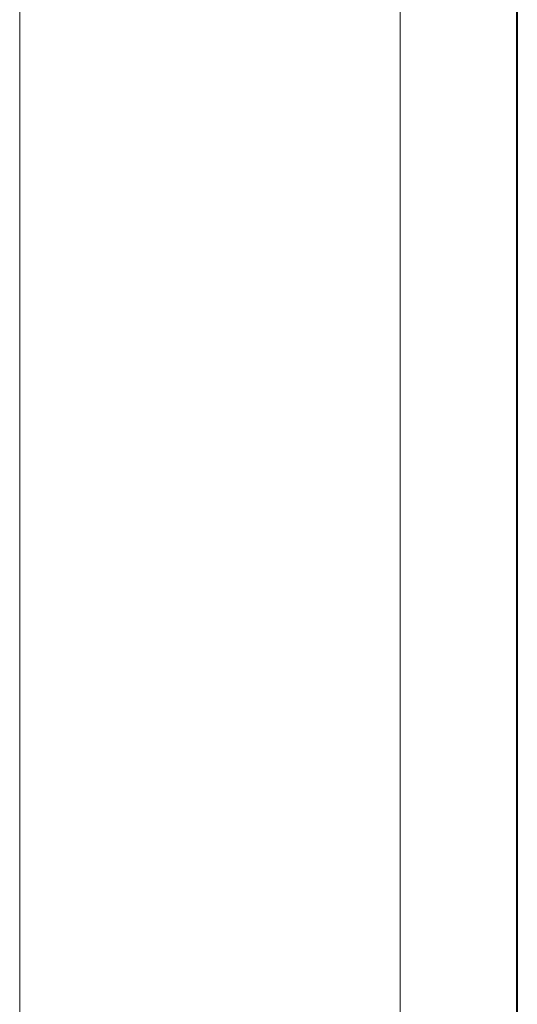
# Model space of a CAD drawing. Header units: millimetres. Extents: x 204754 to 499005, y -178579 to -103222.
# Tile 72 of 178: x 266890 to 266937, y -134320 to -134226. Entities that reach past the tile are written whole.
import ezdxf
from ezdxf.lldxf.tags import DXFTag

# ---------------------------------------------------------------- set-up
doc = ezdxf.new("R2010")
doc.units = ezdxf.units.MM
doc.header["$MEASUREMENT"] = 0
doc.layers.get('0').update_dxf_attribs({"color": 252, "lineweight": 5})
doc.layers.add('IS_Ciepła_woda', color=1, linetype='DASHDOT', lineweight=40)
doc.layers.add('P-SANR-FIXT_Nr_pióra__47', color=252, linetype='Continuous', lineweight=5)
tags = doc.linetypes.add('DASHDOT', pattern=[20, 10, -5, 0, -5]).pattern_tags.tags
tags[10:11] = [DXFTag(74, 4), DXFTag(75, 0), DXFTag(340, '0'), DXFTag(46, 0.0), DXFTag(50, 0.0), DXFTag(44, 0.0), DXFTag(45, 0.0)]
tags[8:9] = [DXFTag(74, 4), DXFTag(75, 0), DXFTag(340, '0'), DXFTag(46, 0.0), DXFTag(50, 0.0), DXFTag(44, 0.0), DXFTag(45, 0.0)]
tags[6:7] = [DXFTag(74, 4), DXFTag(75, 0), DXFTag(340, '0'), DXFTag(46, 0.0), DXFTag(50, 0.0), DXFTag(44, 0.0), DXFTag(45, 0.0)]
tags[4:5] = [DXFTag(74, 4), DXFTag(75, 0), DXFTag(340, '0'), DXFTag(46, 0.0), DXFTag(50, 0.0), DXFTag(44, 0.0), DXFTag(45, 0.0)]

# ---------------------------------------------------------------- blocks, each defined once
blk = doc.blocks.new('podkład 20251118')
at = {"layer": 'P-SANR-FIXT_Nr_pióra__47', "color": 252, "linetype": 'Continuous', "lineweight": 5}
for p, q in [((266889.829, -134338.092), (266889.829, -133772.095)), ((266889.829, -134352.095), (266889.829, -133772.095)), ((266925.829, -133772.095), (266925.829, -134338.092)), ((266925.829, -134352.095), (266925.829, -133772.095))]:
    blk.add_line(p, q, dxfattribs=at)

msp = doc.modelspace()

# ---------------------------------------------------------------- linework, layer by layer
at = {"layer": 'IS_Ciepła_woda'}
msp.add_line((266936.903, -134568.526), (266936.903, -131440.614), dxfattribs=at)

# ---------------------------------------------------------------- block references
msp.add_blockref('podkład 20251118', (0, 0))

doc.saveas('drawing.dxf')
